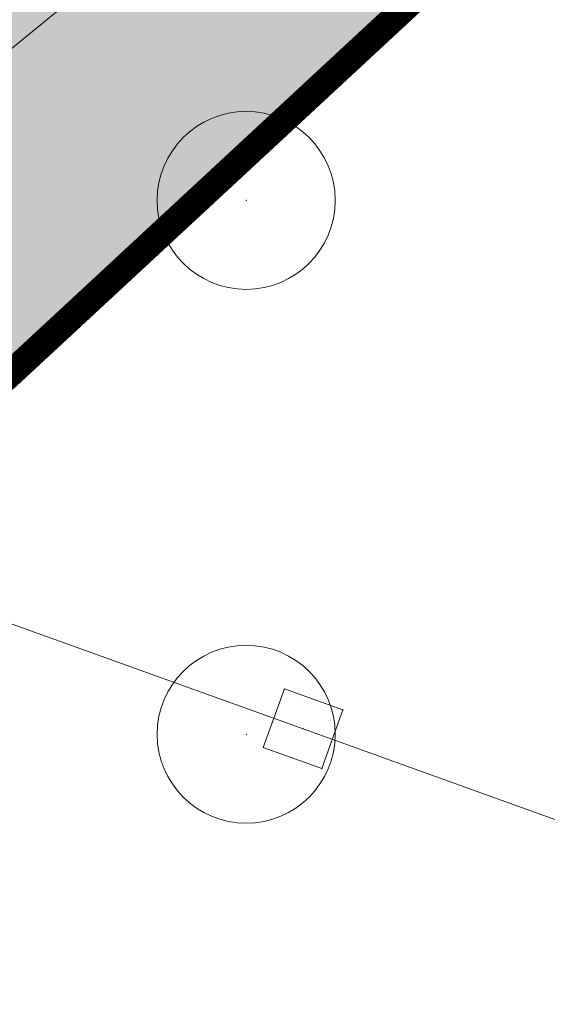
# Model space of a CAD drawing. Header units: metres. Extents: x 6599594 to 6600699, y 5687867 to 5691114.
# Tile 64 of 256: x 6599847.51 to 6599850.47, y 5688585.83 to 5688591.36. Entities that reach past the tile are written whole.
import ezdxf
from ezdxf.enums import TextEntityAlignment as Align

# ---------------------------------------------------------------- set-up
doc = ezdxf.new("R2010")
doc.units = ezdxf.units.M
doc.header["$MEASUREMENT"] = 0
for name, pattern in [('1', [0]), ('L_0_04', [1.5, 1, -0.5]), ('UPW', [0])]:
    doc.linetypes.add(name, pattern=pattern)
doc.layers.get('0').update_dxf_attribs({"color": 253, "linetype": 'CONTINUOUS', "lineweight": 13})
for name, color, linetype in [('__gaPionowe', 7, 'CONTINUOUS'), ('zzz.gaVSDodTekst', 7, 'CONTINUOUS'), ('zzz.gaVSDomyslna', 7, 'CONTINUOUS'), ('zzz.gaVSNazwa', 7, 'CONTINUOUS'), ('zzz.gaVSStan', 7, 'CONTINUOUS'), ('zzz.gaVSWielkość', 7, 'CONTINUOUS')]:
    doc.layers.add(name, color=color, linetype=linetype)
for name, color, linetype, lineweight in [('_kolor chodnik', 50, '1', 5), ('_kolor jezdnia', 4, '1', 0), ('_kolor zjazdy kostka', 7, '1', 5), ('_kolor ścieżka @ 1', 10, '1', 0), ('OT_ZagospodarowanieTerenu', 7, 'CONTINUOUS', 0), ('UWWOA_T_7', 5, 'CONTINUOUS', 9), ('UWWPM_L_0', 5, 'UPW', 9)]:
    doc.layers.add(name, color=color, linetype=linetype, lineweight=lineweight)
doc.styles.add('GA-ATR-TEXT', font='ARIALN.TTF', dxfattribs={"width": 0.8})
doc.styles.add('opis drzewa', font='ARIALN.TTF', dxfattribs={"width": 0.7, "height": 1.399999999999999})
pattern_1 = [(45, (0, 0), (-0.1414213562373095, 0.1414213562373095), []), (135, (0, 0), (-0.1414213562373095, -0.1414213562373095), [])]

# ---------------------------------------------------------------- blocks, each defined once
blk = doc.blocks.new('230')
at = {"color": 0, "linetype": 'Continuous', "lineweight": 18}
blk.add_circle((0, 0), 1, dxfattribs=at)
blk = doc.blocks.new('*U489')
at = {"layer": 'zzz.gaVSDomyslna', "color": 10, "linetype": 'Continuous', "lineweight": 0, "const_width": 30}
blk.add_lwpolyline([(356.469, 15), (-356.469, 15, -0.563712), (-391.037, 72.1261), (-33.775, 690.9229999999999, -0.563661), (32.9409, 692.301), (390.215, 73.4834, -0.5771860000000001), (356.469, 15)], format="xyb", close=True, dxfattribs=at)
at = {"layer": 'zzz.gaVSDomyslna', "color": 10, "linetype": 'Continuous', "lineweight": 0}
blk.add_point((-3.60387e-11, 725.4229999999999), dxfattribs=at)
blk = doc.blocks.new('*U490')
at = {"layer": 'zzz.gaVSDomyslna', "linetype": 'Continuous', "lineweight": 0}
h = blk.add_hatch(color=50, dxfattribs=at)
h.dxf.hatch_style = 1
h.paths.add_polyline_path([(20.2988, 684.1979999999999, 0.229204), (-0.646341, 695.436, 0.279187), (-19.9889, 684.801), (-377.874, 64.9257, 0.259425), (-377.021, 41.5855, 0.262443), (-356.469, 30), (2.84e-14, 30), (356.126, 30, 0.237857), (377.352, 42.10749999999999, 0.284586), (378.047, 64.6255)])
at = {"layer": 'zzz.gaVSDomyslna', "color": 50, "linetype": 'Continuous', "lineweight": 0}
blk.add_point((-3.60387e-11, 725.4229999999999), dxfattribs=at)
blk = doc.blocks.new('*U491')
at = {"layer": 'zzz.gaVSDomyslna', "linetype": 'Continuous', "lineweight": 0}
blk.add_hatch(color=18, dxfattribs=at).paths.add_polyline_path([(315, 135), (225, 135, -0.168192), (85.8911, 183.156), (53.8923, 207.081, 0.332503), (-53.8923, 207.081), (-85.8911, 183.156, -0.168192), (-225, 135), (-315, 135), (-315, 90), (315, 90)])
blk = doc.blocks.new('*U493')
at = {"layer": 'zzz.gaVSDomyslna', "color": 10}
blk.add_blockref('*U489', (0, 0), dxfattribs=at)
at = {"layer": 'zzz.gaVSDomyslna', "color": 50}
blk.add_blockref('*U490', (0, 0), dxfattribs=at)
at = {"layer": 'zzz.gaVSDomyslna', "color": 18}
blk.add_blockref('*U491', (0, 0), dxfattribs=at)
blk = doc.blocks.new('*U488')
at = {"layer": 'zzz.gaVSDomyslna'}
blk.add_blockref('*U493', (0, 0), dxfattribs=at)
at = {"layer": 'zzz.gaVSDodTekst', "style": 'GA-ATR-TEXT', "width": 0.8}
blk.add_attdef('Addtext', text='', height=200, dxfattribs=at).set_placement((510.465333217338, -64.28843563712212), align=Align.MIDDLE_LEFT)
at = {"layer": 'zzz.gaVSDomyslna', "style": 'opis drzewa', "flags": 1}
for tag in ['Width', 'Height', 'Position', 'Route', 'ItemNo', 'ID']:
    blk.add_attdef(tag, text='', height=1, dxfattribs=at).set_placement((0, 0), align=Align.MIDDLE_LEFT)
at = {"layer": 'zzz.gaVSNazwa', "style": 'GA-ATR-TEXT', "width": 0.8}
blk.add_attdef('Name', text='', height=210, dxfattribs=at).set_placement((510.465333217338, 280.7115643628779), align=Align.MIDDLE_LEFT)
at = {"layer": 'zzz.gaVSStan', "style": 'GA-ATR-TEXT', "width": 0.8}
blk.add_attdef('State', text='', height=210, dxfattribs=at).set_placement((510.465333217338, 637.7115643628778), align=Align.MIDDLE_LEFT)
at = {"layer": 'zzz.gaVSWielkość', "style": 'opis drzewa', "flags": 1}
blk.add_attdef('Size', text='', height=1, dxfattribs=at).set_placement((0, 0), align=Align.MIDDLE_LEFT)

msp = doc.modelspace()

# ---------------------------------------------------------------- hatches: boundary and pattern name
at = {"layer": '_kolor chodnik'}
h = msp.add_hatch(dxfattribs=at)
h.set_pattern_fill('ANSI37', color=256, scale=1.6)
h.set_pattern_definition(pattern_1)
h.paths.add_polyline_path([(6599849.938171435, 5688542.085872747), (6599852.232147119, 5688548.938742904), (6599853.573135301, 5688548.489851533), (6599853.827082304, 5688549.248475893), (6599851.793849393, 5688549.929093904), (6599849.895278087, 5688548.982823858), (6599847.823506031, 5688542.793750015)])
edge = h.paths.add_edge_path()
edge.add_line((6600018.106075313, 5689087.454911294), (6600022.42781917, 5689091.229234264))
edge.add_line((6600022.42781917, 5689091.229234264), (6600020.233254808, 5689093.742094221))
edge.add_line((6600020.233254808, 5689093.742094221), (6600017.159471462, 5689091.057656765))
edge.add_arc((6600023.275194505, 5689085.385140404), 8.34143334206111, 137.1531558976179, 148.8016577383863)
edge.add_line((6600016.140105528, 5689089.706021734), (6600018.106075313, 5689087.454911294))
h.paths.add_polyline_path([(6600038.501784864, 5689187.59229436), (6600037.906968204, 5689187.700586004), (6600037.638296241, 5689186.224843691), (6600038.240083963, 5689186.115282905)])
h.paths.add_polyline_path([(6600069.098302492, 5689360.276020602), (6600068.321239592, 5689360.413462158), (6600068.064048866, 5689358.936495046), (6600068.836639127, 5689358.799546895)])
h.paths.add_polyline_path([(6600082.393785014, 5689362.950258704), (6600082.941124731, 5689366.103121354), (6600081.481377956, 5689366.361351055), (6600080.923159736, 5689363.210828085)])
h.paths.add_polyline_path([(6600074.022236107, 5689388.065861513), (6600072.983907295, 5689388.249860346), (6600072.723374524, 5689386.772538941), (6600073.760538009, 5689386.588865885)])
h.paths.add_polyline_path([(6600105.602402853, 5689486.45426531), (6600106.738797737, 5689489.760539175), (6600105.28818975, 5689490.281952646), (6600104.132785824, 5689486.965912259)])
h.paths.add_polyline_path([(6600132.519778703, 5689678.737346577), (6600131.636986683, 5689678.922259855), (6600131.330470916, 5689677.453953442), (6600132.212256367, 5689677.269208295)])
h.paths.add_polyline_path([(6600156.649397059, 5689798.7449027), (6600156.48800471, 5689797.95886096), (6600157.450195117, 5689797.757316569), (6600157.615023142, 5689798.542205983)])
h.paths.add_polyline_path([(6600189.055358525, 5689948.643107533), (6600187.902868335, 5689948.884512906), (6600187.600024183, 5689947.417400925), (6600188.748131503, 5689947.176379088)])
edge = h.paths.add_edge_path()
edge.add_line((6600204.459383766, 5690032.969035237), (6600204.153258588, 5690031.227801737))
edge.add_arc((6600202.328347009, 5690027.299936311), 4.331100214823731, 41.853001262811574, 65.08011546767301, ccw=False)
edge.add_arc((6600032.903931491, 5690051.979071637), 174.020003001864, 352.8070218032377, 353.495463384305)
edge.add_arc((6600202.372679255, 5690027.343587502), 5.999999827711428, 55.12102442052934, 69.64815978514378)
edge = h.paths.add_edge_path()
edge.add_line((6600205.046027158, 5690040.265402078), (6600204.972740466, 5690038.483452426))
edge.add_arc((6600203.986269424, 5690044.401803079), 5.999999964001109, 279.4630688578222, 294.9140560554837)
edge.add_line((6600206.513819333, 5690038.960158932), (6600206.607027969, 5690041.030672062))
edge.add_arc((6600203.986269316, 5690044.401803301), 4.270000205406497, 284.3702444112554, 307.86193139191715, ccw=False)
edge = h.paths.add_edge_path()
edge.add_arc((6600203.547470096, 5690044.558759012), 6.446878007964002, 324.43500910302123, 356.20133685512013, ccw=False)
edge.add_arc((6600203.986269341, 5690044.401803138), 6.000000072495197, 323.2169970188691, 357.4193489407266)
h.paths.add_polyline_path([(6600208.910055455, 5690121.713696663), (6600208.146285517, 5690121.748120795), (6600207.125602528, 5690121.794124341), (6600209.971605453, 5690121.665851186)])
edge = h.paths.add_edge_path()
edge.add_line((6600238.769818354, 5690481.648294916), (6600240.338176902, 5690490.87374652))
edge.add_line((6600240.338176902, 5690490.87374652), (6600241.251295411, 5690510.829461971))
edge.add_line((6600241.251295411, 5690510.829461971), (6600239.524022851, 5690510.928942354))
edge.add_line((6600239.524022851, 5690510.928942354), (6600238.633343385, 5690491.167757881))
edge.add_line((6600238.633343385, 5690491.167757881), (6600234.579716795, 5690467.661262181))
edge.add_line((6600234.579716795, 5690467.661262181), (6600234.449796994, 5690464.966873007))
edge.add_arc((6600242.443669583, 5690464.607462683), 8.001948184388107, 177.4256737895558, 268.2543056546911)
edge.add_line((6600242.199903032, 5690456.609228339), (6600242.216657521, 5690457.359274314))
edge.add_line((6600242.216657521, 5690457.359274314), (6600242.305257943, 5690458.836738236))
edge.add_arc((6600242.444504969, 5690464.607952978), 5.772894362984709, 177.0298084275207, 268.6178439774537, ccw=False)
edge.add_line((6600236.679365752, 5690464.907083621), (6600236.951876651, 5690470.95443634))
edge.add_line((6600236.951876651, 5690470.95443634), (6600238.15078669, 5690478.210832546))
edge.add_line((6600238.15078669, 5690478.210832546), (6600238.769818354, 5690481.648294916))
h.paths.add_polyline_path([(6600238.769818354, 5690481.648294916), (6600238.15078669, 5690478.210832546), (6600239.670056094, 5690477.930590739), (6600240.266710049, 5690481.376366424)])
edge = h.paths.add_edge_path()
edge.add_line((6600223.366500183, 5690460.339976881), (6600223.278629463, 5690457.997544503))
edge.add_arc((6600220.967166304, 5690465.656339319), 7.999999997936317, 286.7940807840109, 300.2738222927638)
edge.add_line((6600225.000231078, 5690458.747331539), (6600225.240084, 5690461.623695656))
edge.add_arc((6600221.105749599, 5690465.648640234), 5.76999998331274, 293.06724424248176, 315.7681070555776, ccw=False)
edge = h.paths.add_edge_path()
edge.add_arc((6600220.025145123, 5690444.676291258), 5.770000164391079, 37.996647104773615, 59.94382588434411, ccw=False)
edge.add_line((6600224.572175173, 5690448.22839199), (6600224.817793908, 5690451.081798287))
edge.add_arc((6600220.025145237, 5690444.676291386), 7.999999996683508, 53.19588653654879, 68.15166733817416)
edge.add_line((6600223.00235276, 5690452.101669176), (6600222.91504296, 5690449.670427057))
edge = h.paths.add_edge_path()
edge.add_arc((6600221.105749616, 5690465.648640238), 7.999999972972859, 328.0222308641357, 357.0132597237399)
edge.add_line((6600229.094882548, 5690465.23180147), (6600229.218816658, 5690467.593604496))
edge.add_line((6600229.218816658, 5690467.593604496), (6600228.218919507, 5690467.645774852))
edge.add_line((6600228.218919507, 5690467.645774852), (6600227.891778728, 5690461.411918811))
h.paths.add_polyline_path([(6600200.980142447, 5690012.236744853), (6600202.317278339, 5690011.956662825), (6600202.522293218, 5690012.935421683), (6600201.182321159, 5690013.216097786)])
h.paths.add_polyline_path([(6600196.457878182, 5689983.98337835), (6600195.202332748, 5689984.246370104), (6600194.899091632, 5689982.777335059), (6600196.150355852, 5689982.515240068)])
edge = h.paths.add_edge_path()
edge.add_line((6600112.305909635, 5689517.991018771), (6600112.691041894, 5689519.807934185))
edge.add_line((6600112.691041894, 5689519.807934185), (6600113.245521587, 5689522.423769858))
edge.add_line((6600113.245521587, 5689522.423769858), (6600111.553124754, 5689522.782507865))
edge.add_line((6600111.553124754, 5689522.782507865), (6600107.405864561, 5689503.21722655))
edge.add_line((6600107.405864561, 5689503.21722655), (6600099.494506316, 5689480.361667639))
edge.add_line((6600099.494506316, 5689480.361667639), (6600099.182814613, 5689478.891218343))
edge.add_arc((6600107.008997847, 5689477.232359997), 8.000059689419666, 168.0325629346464, 257.7529108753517)
edge.add_line((6600105.311960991, 5689469.414366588), (6600105.784990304, 5689471.593619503))
edge.add_arc((6600107.008927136, 5689477.232314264), 5.769999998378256, 168.0321375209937, 257.7533362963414, ccw=False)
edge.add_line((6600101.364343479, 5689478.42879883), (6600101.647245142, 5689479.76342708))
edge.add_line((6600101.647245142, 5689479.76342708), (6600104.132785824, 5689486.965912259))
edge.add_line((6600104.132785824, 5689486.965912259), (6600105.28818975, 5689490.281952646))
edge.add_line((6600105.28818975, 5689490.281952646), (6600108.240043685, 5689498.809726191))
edge.add_line((6600108.240043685, 5689498.809726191), (6600112.305909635, 5689517.991018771))
h.paths.add_polyline_path([(6600136.009573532, 5689645.499114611), (6600138.333647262, 5689645.012304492), (6600138.661671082, 5689646.578318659), (6600134.869459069, 5689647.372651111)])
at = {"layer": '_kolor jezdnia'}
h = msp.add_hatch(dxfattribs=at)
h.set_pattern_fill('ANSI37', color=4, scale=3.5)
h.set_pattern_definition([(45, (0, 0), (-0.3093592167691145, 0.3093592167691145), []), (135, (0, 0), (-0.3093592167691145, -0.3093592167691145), [])])
edge = h.paths.add_edge_path()
edge.add_line((6599833.066047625, 5688539.933393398), (6599850.649511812, 5688527.983462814))
edge.add_arc((6599857.337592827, 5688536.653968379), 10.95025544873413, 169.5012687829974, 232.3548431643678, ccw=False)
edge.add_arc((6599858.085851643, 5688536.618142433), 11.69295282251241, 162.2507788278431, 169.9967502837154, ccw=False)
edge.add_line((6599846.949484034, 5688540.182754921), (6599847.823506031, 5688542.793750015))
edge.add_line((6599847.823506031, 5688542.793750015), (6599849.895278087, 5688548.982823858))
edge.add_line((6599849.895278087, 5688548.982823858), (6599852.434748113, 5688556.56906746))
edge.add_line((6599852.434748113, 5688556.56906746), (6599928.48625871, 5688783.760284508))
edge.add_line((6599928.48625871, 5688783.760284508), (6599931.025728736, 5688791.34652811))
edge.add_line((6599931.025728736, 5688791.34652811), (6599996.657773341, 5688987.411326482))
edge.add_line((6599996.657773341, 5688987.411326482), (6599999.197243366, 5688994.997570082))
edge.add_line((6599999.197243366, 5688994.997570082), (6600021.930100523, 5689062.908193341))
edge.add_line((6600021.930100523, 5689062.908193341), (6600017.620224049, 5689067.371531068))
edge.add_line((6600017.620224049, 5689067.371531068), (6600016.714558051, 5689064.654078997))
edge.add_line((6600016.714558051, 5689064.654078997), (6600012.423620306, 5689051.835617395))
edge.add_line((6600012.423620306, 5689051.835617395), (6600009.884150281, 5689044.249373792))
edge.add_line((6600009.884150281, 5689044.249373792), (6599977.53516164, 5688947.612159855))
edge.add_line((6599977.53516164, 5688947.612159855), (6599974.995691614, 5688940.025916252))
edge.add_line((6599974.995691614, 5688940.025916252), (6599942.096912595, 5688841.746295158))
edge.add_line((6599942.096912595, 5688841.746295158), (6599939.557442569, 5688834.160051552))
edge.add_line((6599939.557442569, 5688834.160051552), (6599882.679288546, 5688664.246042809))
edge.add_line((6599882.679288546, 5688664.246042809), (6599880.139818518, 5688656.659799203))
edge.add_line((6599880.139818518, 5688656.659799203), (6599852.46454386, 5688573.984527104))
edge.add_line((6599852.46454386, 5688573.984527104), (6599842.470137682, 5688544.127903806))
edge.add_arc((6599835.706422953, 5688546.652910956), 7.219660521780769, 248.5480913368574, 339.52856074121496, ccw=False)
h.paths.add_polyline_path([(6600044.653202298, 5689172.271628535), (6600046.276244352, 5689181.431901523), (6600047.759199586, 5689189.801539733), (6600051.0603021, 5689208.432603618), (6600052.368792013, 5689215.817578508), (6600054.808584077, 5689229.587499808), (6600056.11707399, 5689236.972474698), (6600057.346666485, 5689243.912161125), (6600058.655146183, 5689251.297078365), (6600058.831439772, 5689252.292060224), (6600060.098987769, 5689259.445963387), (6600060.139929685, 5689259.677035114), (6600061.407468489, 5689266.830886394), (6600072.329030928, 5689328.470998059), (6600073.637511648, 5689335.855921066), (6600077.337304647, 5689356.73715072), (6600078.820259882, 5689365.106788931), (6600081.142794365, 5689378.214921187), (6600082.538516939, 5689386.092227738), (6600095.187867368, 5689457.483787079), (6600091.082877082, 5689465.8405575), (6600089.043088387, 5689454.328211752), (6600087.870641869, 5689447.711051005), (6600087.560133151, 5689445.958573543), (6600086.562151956, 5689440.326076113), (6600082.433200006, 5689417.022719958), (6600080.95024477, 5689408.65308175), (6600077.202698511, 5689387.502337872), (6600075.719743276, 5689379.132699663), (6600073.469199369, 5689366.430874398), (6600071.986244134, 5689358.061236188), (6600069.98686466, 5689346.776955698), (6600068.591142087, 5689338.899649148), (6600065.559290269, 5689321.78820693), (6600064.163567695, 5689313.910900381), (6600059.719426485, 5689288.828650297), (6600058.323703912, 5689280.951343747), (6600057.563846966, 5689276.662793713), (6600056.168124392, 5689268.785487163), (6600054.804920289, 5689261.091711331), (6600053.409197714, 5689253.21440478), (6600053.264817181, 5689252.399536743), (6600051.869094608, 5689244.522230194), (6600051.183555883, 5689240.653124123), (6600049.787833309, 5689232.775817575), (6600046.593849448, 5689214.749319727), (6600045.198126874, 5689206.872013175), (6600044.41754409, 5689202.466488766), (6600042.934588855, 5689194.096850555), (6600036.429952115, 5689157.38538759), (6600034.946996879, 5689149.01574938), (6600030.579776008, 5689124.367629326), (6600027.529365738, 5689107.151445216), (6600024.895072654, 5689094.014582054), (6600030.583685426, 5689094.264316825), (6600032.945013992, 5689106.191885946), (6600043.170247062, 5689163.901990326)])
edge = h.paths.add_edge_path()
edge.add_line((6600111.106812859, 5689535.144351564), (6600111.256844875, 5689535.85214863))
edge.add_line((6600111.256844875, 5689535.85214863), (6600112.915748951, 5689543.678261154))
edge.add_line((6600112.915748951, 5689543.678261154), (6600117.304772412, 5689564.384094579))
edge.add_line((6600117.304772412, 5689564.384094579), (6600119.067357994, 5689572.699339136))
edge.add_line((6600119.067357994, 5689572.699339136), (6600120.087667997, 5689577.512794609))
edge.add_line((6600120.087667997, 5689577.512794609), (6600121.642890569, 5689584.849775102))
edge.add_line((6600121.642890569, 5689584.849775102), (6600128.436769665, 5689616.900852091))
edge.add_line((6600128.436769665, 5689616.900852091), (6600129.991992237, 5689624.237832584))
edge.add_line((6600129.991992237, 5689624.237832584), (6600132.660554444, 5689636.827148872))
edge.add_line((6600132.660554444, 5689636.827148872), (6600133.208838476, 5689639.444704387))
edge.add_line((6600133.208838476, 5689639.444704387), (6600134.848957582, 5689647.274775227))
edge.add_line((6600134.848957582, 5689647.274775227), (6600138.97649476, 5689666.979995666))
edge.add_line((6600138.97649476, 5689666.979995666), (6600140.51410642, 5689674.320687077))
edge.add_line((6600140.51410642, 5689674.320687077), (6600145.209128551, 5689696.735129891))
edge.add_line((6600145.209128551, 5689696.735129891), (6600146.746740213, 5689704.075821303))
edge.add_line((6600146.746740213, 5689704.075821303), (6600151.462308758, 5689726.588354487))
edge.add_line((6600151.462308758, 5689726.588354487), (6600152.999920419, 5689733.929045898))
edge.add_line((6600152.999920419, 5689733.929045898), (6600155.244070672, 5689744.642813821))
edge.add_line((6600155.244070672, 5689744.642813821), (6600156.781682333, 5689751.983505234))
edge.add_line((6600156.781682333, 5689751.983505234), (6600161.635515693, 5689775.156126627))
edge.add_line((6600161.635515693, 5689775.156126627), (6600163.378142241, 5689783.475576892))
edge.add_line((6600163.378142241, 5689783.475576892), (6600163.850769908, 5689785.731942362))
edge.add_line((6600163.850769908, 5689785.731942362), (6600167.028500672, 5689800.902704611))
edge.add_line((6600167.028500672, 5689800.902704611), (6600179.49088801, 5689860.399222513))
edge.add_line((6600179.49088801, 5689860.399222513), (6600181.233514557, 5689868.718672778))
edge.add_line((6600181.233514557, 5689868.718672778), (6600181.84713393, 5689871.648144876))
edge.add_line((6600181.84713393, 5689871.648144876), (6600183.384745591, 5689878.988836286))
edge.add_line((6600183.384745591, 5689878.988836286), (6600184.935818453, 5689886.393792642))
edge.add_line((6600184.935818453, 5689886.393792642), (6600186.575937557, 5689894.223863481))
edge.add_line((6600186.575937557, 5689894.223863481), (6600194.05133812, 5689929.912074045))
edge.add_line((6600194.05133812, 5689929.912074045), (6600195.691457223, 5689937.742144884))
edge.add_line((6600195.691457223, 5689937.742144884), (6600202.915799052, 5689972.231779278))
edge.add_line((6600202.915799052, 5689972.231779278), (6600204.555918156, 5689980.061850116))
edge.add_line((6600204.555918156, 5689980.061850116), (6600206.062781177, 5689987.255744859))
edge.add_line((6600206.062781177, 5689987.255744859), (6600207.702900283, 5689995.085815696))
edge.add_line((6600207.702900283, 5689995.085815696), (6600210.232559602, 5690007.162628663))
edge.add_line((6600210.232559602, 5690007.162628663), (6600211.694938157, 5690014.144150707))
edge.add_arc((6600028.177652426, 5690052.584442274), 187.5000004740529, 348.1696294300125, 357.4195276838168)
edge.add_line((6600215.487522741, 5690044.142720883), (6600208.310270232, 5690026.480446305))
edge.add_arc((6600032.903933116, 5690051.97907145), 177.2500013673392, 348.1696294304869, 351.7289130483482, ccw=False)
edge.add_line((6600206.38894146, 5690015.640182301), (6600205.966941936, 5690013.625519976))
edge.add_line((6600205.966941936, 5690013.625519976), (6600204.326822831, 5690005.795449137))
edge.add_line((6600204.326822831, 5690005.795449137), (6600197.076961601, 5689971.183982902))
edge.add_line((6600197.076961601, 5689971.183982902), (6600195.334335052, 5689962.864532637))
edge.add_line((6600195.334335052, 5689962.864532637), (6600193.44722506, 5689953.855305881))
edge.add_line((6600193.44722506, 5689953.855305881), (6600191.909227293, 5689946.512771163))
edge.add_line((6600191.909227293, 5689946.512771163), (6600185.496844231, 5689915.899498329))
edge.add_line((6600185.496844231, 5689915.899498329), (6600183.856521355, 5689908.068454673))
edge.add_line((6600183.856521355, 5689908.068454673), (6600182.066605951, 5689899.523243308))
edge.add_line((6600182.066605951, 5689899.523243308), (6600180.32407057, 5689891.204228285))
edge.add_line((6600180.32407057, 5689891.204228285), (6600174.320344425, 5689862.541919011))
edge.add_line((6600174.320344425, 5689862.541919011), (6600172.577809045, 5689854.222903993))
edge.add_line((6600172.577809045, 5689854.222903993), (6600163.663810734, 5689811.666703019))
edge.add_line((6600163.663810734, 5689811.666703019), (6600162.023782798, 5689803.837067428))
edge.add_line((6600162.023782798, 5689803.837067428), (6600160.924220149, 5689798.587659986))
edge.add_line((6600160.924220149, 5689798.587659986), (6600159.279208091, 5689790.734229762))
edge.add_line((6600159.279208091, 5689790.734229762), (6600157.107250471, 5689780.365115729))
edge.add_line((6600157.107250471, 5689780.365115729), (6600155.462238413, 5689772.511685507))
edge.add_line((6600155.462238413, 5689772.511685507), (6600153.380318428, 5689762.572418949))
edge.add_line((6600153.380318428, 5689762.572418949), (6600151.735124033, 5689754.718118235))
edge.add_line((6600151.735124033, 5689754.718118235), (6600148.586504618, 5689739.686336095))
edge.add_line((6600148.586504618, 5689739.686336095), (6600146.885007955, 5689731.563243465))
edge.add_line((6600146.885007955, 5689731.563243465), (6600141.75088822, 5689707.052510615))
edge.add_line((6600141.75088822, 5689707.052510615), (6600140.110896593, 5689699.223048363))
edge.add_line((6600140.110896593, 5689699.223048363), (6600133.483561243, 5689667.583574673))
edge.add_line((6600133.483561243, 5689667.583574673), (6600131.860394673, 5689659.834436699))
edge.add_line((6600131.860394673, 5689659.834436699), (6600131.740984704, 5689659.26436315))
edge.add_line((6600131.740984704, 5689659.26436315), (6600130.117814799, 5689651.515209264))
edge.add_line((6600130.117814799, 5689651.515209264), (6600127.27873359, 5689637.961189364))
edge.add_line((6600127.27873359, 5689637.961189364), (6600126.924568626, 5689636.290366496))
edge.add_line((6600126.924568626, 5689636.290366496), (6600125.166244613, 5689627.995226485))
edge.add_line((6600125.166244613, 5689627.995226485), (6600118.009503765, 5689594.232298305))
edge.add_line((6600118.009503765, 5689594.232298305), (6600116.25117975, 5689585.937158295))
edge.add_line((6600116.25117975, 5689585.937158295), (6600113.665314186, 5689573.737975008))
edge.add_line((6600113.665314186, 5689573.737975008), (6600111.898534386, 5689565.402943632))
edge.add_line((6600111.898534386, 5689565.402943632), (6600104.889982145, 5689532.339115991))
edge.add_line((6600104.889982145, 5689532.339115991), (6600103.22663594, 5689524.492047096))
edge.add_line((6600103.22663594, 5689524.492047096), (6600096.623876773, 5689493.342605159))
edge.add_line((6600096.623876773, 5689493.342605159), (6600094.968986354, 5689485.535427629))
edge.add_line((6600094.968986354, 5689485.535427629), (6600094.300101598, 5689482.379870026))
edge.add_line((6600094.300101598, 5689482.379870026), (6600099.182814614, 5689478.891218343))
edge.add_line((6600099.182814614, 5689478.891218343), (6600099.494506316, 5689480.361667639))
edge.add_line((6600099.494506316, 5689480.361667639), (6600111.106812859, 5689535.144351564))
edge = h.paths.add_edge_path()
edge.add_arc((6600239.213891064, 5690851.400367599), 10.00000000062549, -2.8342403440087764, 76.13703556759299, ccw=False)
edge.add_line((6600249.201658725, 5690850.905901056), (6600249.082723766, 5690848.503524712))
edge.add_line((6600249.082723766, 5690848.503524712), (6600247.016487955, 5690806.767468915))
edge.add_line((6600247.016487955, 5690806.767468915), (6600246.092398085, 5690789.152178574))
edge.add_line((6600246.092398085, 5690789.152178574), (6600233.768116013, 5690572.015170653))
edge.add_line((6600233.768116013, 5690572.015170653), (6600228.959056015, 5690465.296202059))
edge.add_line((6600228.959056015, 5690465.296202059), (6600234.588724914, 5690465.017134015))
edge.add_line((6600234.588724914, 5690465.017134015), (6600239.262540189, 5690571.767576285))
edge.add_line((6600239.262540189, 5690571.767576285), (6600252.50503885, 5690806.400146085))
edge.add_line((6600252.50503885, 5690806.400146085), (6600254.569211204, 5690848.094521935))
edge.add_arc((6600262.559425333, 5690847.6989487), 7.999999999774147, 76.13703557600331, 177.1657596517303, ccw=False)
edge.add_line((6600264.476229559, 5690855.465921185), (6600241.609896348, 5690861.109083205))
edge = h.paths.add_edge_path()
edge.add_line((6600250.031475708, 5690451.625307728), (6600250.231741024, 5690455.772579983))
edge.add_line((6600250.231741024, 5690455.772579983), (6600246.257763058, 5690456.417303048))
edge.add_line((6600246.257763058, 5690456.417303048), (6600242.171761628, 5690456.61060902))
edge.add_arc((6600242.563100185, 5690464.586983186), 7.985968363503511, 176.9123644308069, 267.1911945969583, ccw=False)
edge.add_line((6600234.588724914, 5690465.017134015), (6600228.959056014, 5690465.296202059))
edge.add_arc((6600220.965133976, 5690465.657286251), 8.002072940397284, 267.8289300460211, 357.413716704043, ccw=False)
edge.add_line((6600220.661989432, 5690457.660957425), (6600212.406915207, 5690458.119572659))
edge.add_line((6600212.406915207, 5690458.119572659), (6600208.431872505, 5690457.817501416))
edge.add_line((6600208.431872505, 5690457.817501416), (6600208.233912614, 5690454.548331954))
edge.add_line((6600208.233912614, 5690454.548331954), (6600212.129565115, 5690453.127270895))
edge.add_line((6600212.129565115, 5690453.127270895), (6600218.640548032, 5690452.76554962))
edge.add_line((6600218.640548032, 5690452.76554962), (6600216.486747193, 5690452.885205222))
edge.add_line((6600216.486747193, 5690452.885205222), (6600220.468905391, 5690452.663974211))
edge.add_arc((6600220.025145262, 5690444.676291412), 7.99999997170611, -0.3386579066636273, 86.8201700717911, ccw=False)
edge.add_line((6600228.025005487, 5690444.629006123), (6600227.803602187, 5690439.649256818))
edge.add_line((6600227.803602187, 5690439.649256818), (6600226.885525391, 5690435.936828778))
edge.add_line((6600226.885525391, 5690435.936828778), (6600225.534849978, 5690405.967249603))
edge.add_line((6600225.534849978, 5690405.967249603), (6600226.115199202, 5690402.187514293))
edge.add_line((6600226.115199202, 5690402.187514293), (6600213.445139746, 5690121.008786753))
edge.add_line((6600213.445139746, 5690121.008786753), (6600213.352800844, 5690118.960058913))
edge.add_line((6600213.352800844, 5690118.960058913), (6600209.980184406, 5690044.131649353))
edge.add_arc((6600203.98626942, 5690044.401803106), 5.999999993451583, 257.4162346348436, 357.41934921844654, ccw=False)
edge.add_line((6600202.679069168, 5690038.545931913), (6600201.589735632, 5690033.666039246))
edge.add_line((6600201.589735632, 5690033.666039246), (6600203.67987942, 5690033.199458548))
edge.add_arc((6600202.372679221, 5690027.343587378), 5.999999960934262, -8.27108729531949, 77.41623506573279, ccw=False)
edge.add_line((6600208.310270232, 5690026.480446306), (6600215.487522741, 5690044.142720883))
edge.add_line((6600215.487522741, 5690044.142720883), (6600216.199687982, 5690059.9446614))
edge.add_line((6600216.199687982, 5690059.9446614), (6600216.537356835, 5690067.437056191))
edge.add_line((6600216.537356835, 5690067.437056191), (6600223.893528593, 5690230.66011469))
edge.add_line((6600223.893528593, 5690230.66011469), (6600224.231197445, 5690238.152509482))
edge.add_line((6600224.231197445, 5690238.152509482), (6600233.507835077, 5690443.987992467))
edge.add_arc((6600241.499722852, 5690443.627812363), 7.999999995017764, 87.29208981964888, 177.4195277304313, ccw=False)
edge.add_line((6600241.877677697, 5690451.618879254), (6600246.021541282, 5690451.422886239))
edge.add_line((6600246.021541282, 5690451.422886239), (6600246.427694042, 5690451.44338883))
edge.add_line((6600246.427694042, 5690451.44338883), (6600246.79397003, 5690451.461878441))
edge.add_line((6600246.79397003, 5690451.461878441), (6600250.031475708, 5690451.625307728))
edge = h.paths.add_edge_path()
edge.add_line((6600007.33756506, 5689086.20374581), (6600006.980466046, 5689080.740822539))
edge.add_line((6600006.980466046, 5689080.740822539), (6600007.229745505, 5689080.720859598))
edge.add_line((6600007.229745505, 5689080.720859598), (6600008.093335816, 5689080.601653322))
edge.add_line((6600008.093335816, 5689080.601653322), (6600008.702681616, 5689080.53831051))
edge.add_arc((6600008.140193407, 5689070.554142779), 9.999999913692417, -18.557800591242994, 86.77547804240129, ccw=False)
edge.add_line((6600017.620224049, 5689067.371531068), (6600021.930100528, 5689062.908193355))
edge.add_arc((6599734.83819726, 5689159.011261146), 302.7499967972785, 341.4922000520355, 343.8640860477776)
edge.add_arc((6600034.895369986, 5689072.315877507), 9.581213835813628, 98.63328270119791, 164.5273290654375, ccw=False)
edge.add_line((6600033.457137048, 5689081.788529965), (6600033.832640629, 5689081.798737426))
edge.add_line((6600033.832640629, 5689081.798737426), (6600034.422462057, 5689082.05700874))
edge.add_line((6600034.422462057, 5689082.05700874), (6600036.833623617, 5689082.139040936))
edge.add_line((6600036.833623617, 5689082.139040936), (6600036.730225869, 5689087.148851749))
edge.add_line((6600036.730225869, 5689087.148851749), (6600036.579860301, 5689087.134303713))
edge.add_arc((6600036.479565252, 5689093.136286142), 6.002820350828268, 169.1687651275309, 270.9573417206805, ccw=False)
edge.add_line((6600030.583685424, 5689094.264316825), (6600024.895072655, 5689094.014582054))
edge.add_arc((6600015.200558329, 5689096.162123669), 9.929528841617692, 271.0943432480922, 347.5094668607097, ccw=False)
edge.add_arc((6600014.909438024, 5689089.646776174), 3.446070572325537, 264.4236009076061, 278.0194998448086, ccw=False)
edge.add_line((6600014.574573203, 5689086.217014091), (6600014.299554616, 5689086.232508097))
edge.add_line((6600014.299554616, 5689086.232508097), (6600010.474232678, 5689086.448019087))
edge.add_line((6600010.474232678, 5689086.448019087), (6600007.33756506, 5689086.20374581))
edge = h.paths.add_edge_path()
edge.add_line((6600105.490725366, 5689463.953528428), (6600106.927559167, 5689464.047234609))
edge.add_line((6600106.927559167, 5689464.047234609), (6600107.835, 5689468.66))
edge.add_line((6600107.835, 5689468.66), (6600105.311960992, 5689469.414366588))
edge.add_arc((6600107.008997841, 5689477.232359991), 8.000059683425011, 168.0325628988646, 257.75291091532, ccw=False)
edge.add_line((6600099.182814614, 5689478.891218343), (6600094.300101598, 5689482.379870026))
edge.add_arc((6600586.245114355, 5689378.104238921), 502.8750369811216, 168.032376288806, 169.9522165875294)
edge.add_line((6600091.082877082, 5689465.8405575), (6600095.187867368, 5689457.483787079))
edge.add_arc((6600103.065173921, 5689456.088064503), 8.000000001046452, 77.7533362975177, 169.9524553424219, ccw=False)
edge.add_line((6600104.762140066, 5689463.906012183), (6600105.490725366, 5689463.953528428))
at = {"layer": '_kolor zjazdy kostka'}
h = msp.add_hatch(dxfattribs=at)
h.set_pattern_fill('ANSI37', color=256, scale=1.6)
h.set_pattern_definition(pattern_1)
h.paths.add_polyline_path([(6600244.137440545, 5690813.934732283), (6600242.369522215, 5690814.022127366), (6600242.097568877, 5690808.528921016), (6600243.865482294, 5690808.441426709)])
h.paths.add_polyline_path([(6600247.012128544, 5690806.679412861), (6600247.442736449, 5690815.377295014), (6600247.393289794, 5690814.378518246), (6600247.113277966, 5690808.722537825)])
h.paths.add_polyline_path([(6600242.297085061, 5690788.088808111), (6600240.958726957, 5690788.155683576), (6600240.648818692, 5690782.664569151), (6600241.987258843, 5690782.599147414)])
h.paths.add_polyline_path([(6600245.558275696, 5690780.919298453), (6600246.037231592, 5690789.405686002), (6600244.985820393, 5690788.453468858), (6600244.612601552, 5690781.981345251)])
h.paths.add_polyline_path([(6600241.348405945, 5690723.711515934), (6600242.272017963, 5690722.691689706), (6600242.749709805, 5690731.155680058), (6600241.698138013, 5690730.203317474), (6600241.472690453, 5690726.27550499)])
h.paths.add_polyline_path([(6600225.772794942, 5690394.589141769), (6600224.731429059, 5690393.637598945), (6600224.461246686, 5690387.644646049), (6600225.412923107, 5690386.603142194)])
h.paths.add_polyline_path([(6600223.012390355, 5690333.280720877), (6600223.372595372, 5690341.272607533), (6600222.32835346, 5690340.318436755), (6600222.058239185, 5690334.324941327)])
h.paths.add_polyline_path([(6600215.496388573, 5690166.390602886), (6600215.856593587, 5690174.382489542), (6600214.812834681, 5690173.428760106), (6600214.542018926, 5690167.435062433)])
h.paths.add_polyline_path([(6600212.446537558, 5690121.053392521), (6600213.399499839, 5690120.010473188), (6600213.788744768, 5690128.503024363), (6600212.745135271, 5690127.54943145)])
h.paths.add_polyline_path([(6600209.977420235, 5690121.665589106), (6600210.225142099, 5690127.162117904), (6600207.346107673, 5690127.291879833), (6600207.119593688, 5690121.794395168)])
h.paths.add_polyline_path([(6600207.950178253, 5690070.725854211), (6600204.880846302, 5690070.828947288), (6600204.643784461, 5690065.333808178), (6600207.702521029, 5690065.204598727)])
h.paths.add_polyline_path([(6600200.981479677, 5690012.236464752), (6600199.969248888, 5690007.339980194), (6600201.282587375, 5690007.064882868), (6600202.31726072, 5690011.956666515)])
h.paths.add_polyline_path([(6600193.613960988, 5689970.406358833), (6600192.398010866, 5689970.660657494), (6600191.286205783, 5689965.274578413), (6600192.486379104, 5689965.023185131)])
h.paths.add_polyline_path([(6600189.061271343, 5689948.671423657), (6600189.98413328, 5689953.050774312), (6600188.818902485, 5689953.32186217), (6600187.908781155, 5689948.91282903)])
h.paths.add_polyline_path([(6600180.976201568, 5689915.317449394), (6600179.952861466, 5689910.421322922), (6600181.008474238, 5689910.200199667), (6600182.033843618, 5689915.09540201)])
h.paths.add_polyline_path([(6600176.508279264, 5689893.538690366), (6600177.476023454, 5689893.335973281), (6600178.603605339, 5689898.719146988), (6600177.636002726, 5689898.922290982)])
h.paths.add_polyline_path([(6600179.28182965, 5689859.401159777), (6600180.522246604, 5689860.211927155), (6600181.057490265, 5689860.561775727), (6600183.598022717, 5689860.029600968), (6600184.726606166, 5689865.412570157), (6600182.186324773, 5689865.943033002), (6600181.604764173, 5689866.832779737), (6600181.024456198, 5689867.720610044)])
h.paths.add_polyline_path([(6600160.200810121, 5689810.862606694), (6600159.232772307, 5689811.065842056), (6600158.207991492, 5689806.171529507), (6600159.175735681, 5689805.968812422)])
h.paths.add_polyline_path([(6600156.49391753, 5689797.987177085), (6600155.463416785, 5689793.068691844), (6600156.431160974, 5689792.865974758), (6600157.461419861, 5689797.784520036)])
edge = h.paths.add_edge_path()
edge.add_arc((6600173.111981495, 5689800.679690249), 5.999999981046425, 204.673115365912, 239.5411154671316, ccw=False)
edge.add_arc((6600173.162096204, 5689800.685330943), 6.047914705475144, 168.3203586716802, 204.5234866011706, ccw=False)
edge.add_line((6600167.239404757, 5689801.9096668), (6600163.651667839, 5689784.781499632))
edge.add_arc((6600169.524220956, 5689783.551410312), 5.999999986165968, 139.2146049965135, 168.1696294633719, ccw=False)
edge.add_arc((6600169.524220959, 5689783.551410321), 5.999999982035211, 96.80962310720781, 139.2146050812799, ccw=False)
edge.add_line((6600168.812796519, 5689789.509083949), (6600170.070461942, 5689795.507731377))
h.paths.add_polyline_path([(6600163.526364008, 5689776.866746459), (6600166.051243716, 5689776.337874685), (6600167.179826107, 5689781.720838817), (6600164.653945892, 5689782.249920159), (6600163.941148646, 5689783.340449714), (6600163.493329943, 5689784.025580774), (6600161.750703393, 5689775.706130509), (6600162.438017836, 5689776.155376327)])
h.paths.add_polyline_path([(6600152.614191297, 5689774.643430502), (6600153.639138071, 5689779.536616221), (6600152.646757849, 5689779.744928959), (6600151.646447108, 5689774.846147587)])
h.paths.add_polyline_path([(6600150.121074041, 5689767.466820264), (6600148.177624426, 5689758.16795459), (6600149.115997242, 5689757.971390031), (6600151.066362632, 5689767.268392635)])
h.paths.add_polyline_path([(6600142.970741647, 5689739.332500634), (6600141.888449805, 5689734.142420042), (6600144.036614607, 5689733.695518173), (6600145.123068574, 5689738.882330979)])
h.paths.add_polyline_path([(6600136.256357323, 5689701.052153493), (6600137.154085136, 5689700.864096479), (6600138.287960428, 5689706.274871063), (6600137.386492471, 5689706.464182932)])
h.paths.add_polyline_path([(6600130.081494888, 5689667.099389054), (6600129.212847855, 5689667.281639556), (6600128.083282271, 5689661.898895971), (6600128.953953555, 5689661.716447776)])
h.paths.add_polyline_path([(6600128.397394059, 5689659.030340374), (6600127.554144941, 5689659.207226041), (6600126.49340855, 5689653.810049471), (6600127.269860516, 5689653.647397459)])
h.paths.add_polyline_path([(6600134.990411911, 5689640.633636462), (6600137.30714639, 5689640.148363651), (6600138.339560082, 5689645.040620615), (6600136.015486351, 5689645.500958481), (6600135.435178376, 5689646.388788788), (6600134.8548704, 5689647.276619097), (6600133.214751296, 5689639.446548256), (6600134.102581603, 5689640.026856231)])
h.paths.add_polyline_path([(6600122.164164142, 5689634.294831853), (6600121.024067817, 5689628.914244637), (6600122.015114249, 5689628.705875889), (6600123.155614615, 5689634.086346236)])
h.paths.add_polyline_path([(6600114.54207576, 5689593.450769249), (6600113.493359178, 5689593.398339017), (6600112.364315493, 5689588.045694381), (6600113.29076438, 5689587.54753241)])
h.paths.add_polyline_path([(6600110.194543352, 5689572.941097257), (6600109.20781945, 5689573.148880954), (6600108.067717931, 5689567.768269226), (6600109.05014319, 5689567.535215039)])
h.paths.add_polyline_path([(6600119.083213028, 5689565.540446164), (6600119.089125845, 5689565.542290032), (6600121.462438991, 5689565.065690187), (6600122.598093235, 5689570.447168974), (6600120.229622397, 5689570.949214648), (6600119.651446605, 5689571.8119627), (6600119.073270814, 5689572.727655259), (6600117.310757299, 5689564.412754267)])
h.paths.add_polyline_path([(6600101.698666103, 5689532.937884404), (6600100.730666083, 5689533.141679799), (6600099.694214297, 5689528.250234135), (6600100.669121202, 5689528.045267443)])
h.paths.add_polyline_path([(6600094.064021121, 5689496.827028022), (6600093.080194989, 5689497.033910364), (6600092.036590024, 5689492.143967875), (6600093.038865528, 5689491.933250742)])
h.paths.add_polyline_path([(6600083.709836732, 5689453.74980843), (6600082.738586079, 5689448.336231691), (6600084.647281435, 5689448.027407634), (6600085.606840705, 5689453.416583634)])
h.paths.add_polyline_path([(6600084.434394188, 5689446.82589514), (6600083.348896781, 5689447.018140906), (6600082.567374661, 5689442.58660872), (6600083.649300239, 5689442.394910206)])
h.paths.add_polyline_path([(6600078.04194071, 5689410.721110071), (6600078.996952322, 5689416.137564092), (6600078.054833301, 5689416.304853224), (6600077.111232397, 5689410.886043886)])
h.paths.add_polyline_path([(6600072.911565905, 5689386.768652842), (6600071.960466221, 5689381.312635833), (6600072.800073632, 5689381.16322159), (6600073.766450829, 5689386.590709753)])
h.paths.add_polyline_path([(6600082.887400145, 5689379.432062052), (6600085.278102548, 5689379.03494316), (6600086.160383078, 5689383.956496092), (6600083.759726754, 5689384.355378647), (6600083.152078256, 5689385.224725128), (6600082.544429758, 5689386.094071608), (6600081.148707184, 5689378.216765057), (6600082.018053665, 5689378.824413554)])
h.paths.add_polyline_path([(6600080.731401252, 5689363.247695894), (6600080.041469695, 5689363.369939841), (6600079.433821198, 5689364.239286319), (6600078.8261727, 5689365.1086328), (6600077.343217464, 5689356.73899459), (6600078.212563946, 5689357.346643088), (6600079.081910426, 5689357.954291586), (6600081.429189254, 5689357.564866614), (6600082.388748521, 5689362.980514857)])
h.paths.add_polyline_path([(6600069.104215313, 5689360.304336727), (6600070.063917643, 5689365.720487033), (6600069.2708267, 5689365.861009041), (6600068.327152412, 5689360.441778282)])
h.paths.add_polyline_path([(6600066.550616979, 5689345.891799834), (6600065.546169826, 5689346.069805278), (6600064.677796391, 5689341.145792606), (6600065.678290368, 5689340.968483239)])
h.paths.add_polyline_path([(6600061.138656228, 5689321.077501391), (6600060.270282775, 5689316.15348863), (6600061.250715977, 5689315.979734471), (6600062.127590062, 5689320.902245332)])
h.paths.add_polyline_path([(6600055.325252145, 5689288.11325564), (6600054.456878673, 5689283.189242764), (6600055.410852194, 5689283.020177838), (6600056.283178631, 5689287.917022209)])
h.paths.add_polyline_path([(6600048.045675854, 5689182.819289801), (6600050.371939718, 5689182.407116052), (6600051.31444535, 5689187.67761207), (6600048.980409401, 5689188.064690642), (6600048.372760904, 5689188.934037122), (6600047.765112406, 5689189.803383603), (6600046.306982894, 5689181.603992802), (6600046.972918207, 5689182.069462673)])
h.paths.add_polyline_path([(6600040.943690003, 5689201.374141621), (6600039.339175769, 5689201.66987967), (6600038.429882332, 5689196.244216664), (6600039.984130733, 5689195.958493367)])
h.paths.add_polyline_path([(6600032.993704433, 5689156.473759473), (6600032.278185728, 5689156.600537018), (6600031.299242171, 5689151.188930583), (6600032.034145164, 5689151.058111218)])
h.paths.add_polyline_path([(6600026.309179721, 5689123.603833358), (6600025.417362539, 5689118.683970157), (6600026.271201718, 5689118.532684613), (6600027.143528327, 5689123.456001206)])
h.paths.add_polyline_path([(6600013.302986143, 5689054.462576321), (6600015.842456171, 5689062.048819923), (6600014.576741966, 5689061.417973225), (6600012.672139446, 5689055.728290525)])
h.paths.add_polyline_path([(6599974.547216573, 5688938.686171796), (6599977.086686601, 5688946.272415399), (6599975.820972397, 5688945.641568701), (6599973.916369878, 5688939.951886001)])
h.paths.add_polyline_path([(6599942.102825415, 5688841.748139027), (6599940.837111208, 5688841.117292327), (6599938.932508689, 5688835.427609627), (6599939.563355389, 5688834.161895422)])
h.paths.add_polyline_path([(6599882.685201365, 5688664.247886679), (6599881.419487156, 5688663.617039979), (6599879.514884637, 5688657.927357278), (6599880.145731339, 5688656.661643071)])
h.paths.add_polyline_path([(6599851.799762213, 5688549.930937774), (6599853.832995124, 5688549.250319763), (6599855.42016389, 5688553.991722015), (6599853.386930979, 5688554.672340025), (6599852.913795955, 5688555.621625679), (6599852.440660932, 5688556.570911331), (6599849.901190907, 5688548.984667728)])
h.paths.add_polyline_path([(6600233.581687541, 5690586.458647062), (6600234.520016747, 5690585.337735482), (6600234.976631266, 5690593.428266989), (6600233.922640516, 5690592.499827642)])
h.paths.add_polyline_path([(6600231.72837122, 5690526.750719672), (6600230.676277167, 5690525.793817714), (6600230.420013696, 5690519.782861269), (6600231.363586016, 5690518.655686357)])
h.paths.add_polyline_path([(6600237.577122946, 5690639.505119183), (6600236.516490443, 5690638.540451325), (6600236.176926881, 5690632.541599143), (6600237.1204992, 5690631.41442423)])
h.paths.add_polyline_path([(6600238.927801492, 5690681.139540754), (6600239.8637879, 5690680.021427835), (6600240.320411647, 5690688.112122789), (6600239.268317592, 5690687.155220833)])
h.paths.add_polyline_path([(6600218.12228406, 5690224.814875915), (6600217.079933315, 5690223.86243318), (6600216.809648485, 5690217.865326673), (6600217.762143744, 5690216.822918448)])
h.paths.add_polyline_path([(6600219.363739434, 5690274.535639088), (6600220.31588625, 5690273.493612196), (6600220.675810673, 5690281.480778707), (6600219.633750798, 5690280.528598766)])
h.paths.add_polyline_path([(6600168.759867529, 5689856.554734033), (6600169.729143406, 5689856.3516961), (6600170.857343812, 5689861.737822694), (6600169.889741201, 5689861.940966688)])
h.paths.add_polyline_path([(6600168.841833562, 5689852.115601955), (6600167.871405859, 5689852.319339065), (6600166.844894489, 5689847.425845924), (6600167.816759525, 5689847.221809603)])
at = {"layer": '_kolor ścieżka @ 1'}
h = msp.add_hatch(dxfattribs=at)
h.set_pattern_fill('ANSI37', color=10, scale=1.8)
h.set_pattern_definition([(45, (0, 0), (-0.1590990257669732, 0.1590990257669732), []), (135, (0, 0), (-0.1590990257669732, -0.1590990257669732), [])])
edge = h.paths.add_edge_path()
edge.add_line((6599877.145262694, 5688659.244027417), (6599854.614951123, 5688591.938475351))
edge.add_line((6599854.614951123, 5688591.938475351), (6599854.214414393, 5688589.387325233))
edge.add_line((6599854.214414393, 5688589.387325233), (6599839.435327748, 5688545.233719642))
edge.add_arc((6599834.523035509, 5688547.748213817), 5.518450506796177, 246.51508714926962, 332.8930934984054, ccw=False)
edge.add_line((6599832.323891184, 5688542.686883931), (6599836.925902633, 5688539.594394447))
edge.add_arc((6599835.881373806, 5688546.52869976), 7.012533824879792, 278.5661808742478, 339.9794081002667)
edge.add_line((6599842.470137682, 5688544.127903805), (6599857.359687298, 5688588.607952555))
edge.add_line((6599857.359687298, 5688588.607952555), (6599857.303782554, 5688591.591210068))
edge.add_line((6599857.303782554, 5688591.591210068), (6599879.508971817, 5688657.925513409))
edge.add_line((6599879.508971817, 5688657.925513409), (6599879.193548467, 5688658.558370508))
edge.add_line((6599879.193548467, 5688658.558370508), (6599877.145262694, 5688659.244027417))
h.paths.add_polyline_path([(6599879.193548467, 5688658.558370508), (6599879.508971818, 5688657.925513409), (6599881.413574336, 5688663.615196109), (6599880.780717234, 5688663.299772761), (6599878.732431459, 5688663.985429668), (6599877.145262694, 5688659.244027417)])
h.paths.add_polyline_path([(6599938.92659587, 5688835.425765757), (6599938.611172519, 5688836.058622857), (6599936.562886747, 5688836.744279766), (6599878.732431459, 5688663.985429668), (6599880.780717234, 5688663.299772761), (6599881.413574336, 5688663.615196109)])
h.paths.add_polyline_path([(6599974.364844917, 5688941.291630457), (6599974.049421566, 5688941.924487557), (6599972.001135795, 5688942.610144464), (6599936.562886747, 5688836.744279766), (6599938.611172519, 5688836.058622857), (6599938.92659587, 5688835.425765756)])
h.paths.add_polyline_path([(6599974.049421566, 5688941.924487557), (6599974.364844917, 5688941.291630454), (6600009.253303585, 5689045.515087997), (6600008.937880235, 5689046.147945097), (6600006.889594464, 5689046.833602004), (6599972.001135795, 5688942.610144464)])
h.paths.add_polyline_path([(6600008.937880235, 5689046.147945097), (6600009.253303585, 5689045.515087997), (6600011.157906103, 5689051.204770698), (6600010.525049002, 5689050.889347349), (6600008.476763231, 5689051.575004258), (6600006.889594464, 5689046.833602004)])
edge = h.paths.add_edge_path()
edge.add_arc((6599858.085851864, 5688536.618142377), 11.69295304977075, 162.2507788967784, 169.9967501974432)
edge.add_line((6599846.570656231, 5688538.649255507), (6599849.824991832, 5688528.706403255))
edge.add_line((6599849.824991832, 5688528.706403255), (6599853.13552, 5688528.731057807))
edge.add_line((6599853.13552, 5688528.731057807), (6599849.868997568, 5688538.728963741))
edge.add_line((6599849.868997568, 5688538.728963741), (6599850.886451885, 5688541.768438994))
edge.add_line((6599850.886451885, 5688541.768438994), (6599849.938171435, 5688542.085872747))
edge.add_line((6599849.938171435, 5688542.085872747), (6599847.823506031, 5688542.793750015))
edge.add_line((6599847.823506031, 5688542.793750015), (6599846.949484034, 5688540.182754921))
edge = h.paths.add_edge_path()
edge.add_arc((6600008.743460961, 5689068.123037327), 7.659999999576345, 341.4922000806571, 372.1491631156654)
edge.add_line((6600016.231900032, 5689069.735141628), (6600014.371922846, 5689078.374983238))
edge.add_arc((6600008.140193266, 5689070.554142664), 10.00000004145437, 51.45178747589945, 78.26461791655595)
edge.add_line((6600010.174112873, 5689080.345116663), (6600010.018184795, 5689077.57739322))
edge.add_arc((6600009.814745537, 5689075.098871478), 2.486856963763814, 14.594442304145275, 85.30763078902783, ccw=False)
edge.add_line((6600012.221360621, 5689075.725498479), (6600013.747330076, 5689068.63716722))
edge.add_line((6600013.747330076, 5689068.63716722), (6600013.596857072, 5689066.921144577))
edge.add_line((6600013.596857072, 5689066.921144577), (6600008.476763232, 5689051.575004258))
edge.add_line((6600008.476763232, 5689051.575004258), (6600010.525049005, 5689050.889347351))
edge.add_line((6600010.525049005, 5689050.889347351), (6600011.157906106, 5689051.204770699))
edge.add_line((6600011.157906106, 5689051.204770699), (6600016.007289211, 5689065.69149478))

# ---------------------------------------------------------------- linework, layer by layer
for p in [(6599848.994703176, 5688587.603970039), (6599849.323970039, 5688587.485296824), (6599849.100000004, 5688587.380000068), (6599849.1, 5688587.38), (6599848.876029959, 5688587.274703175), (6599849.205296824, 5688587.15602996)]:
    msp.add_point(p)
at = {"layer": 'OT_ZagospodarowanieTerenu', "linetype": 'L_0_04', "flags": 128}
msp.add_lwpolyline([(6599826.955000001, 5688547.581), (6599838.105000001, 5688583.514), (6599858.376000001, 5688600.173999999), (6599856.478, 5688595.014000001), (6599842.963999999, 5688557.031), (6599841.946999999, 5688552.874), (6599839.562, 5688546.82), (6599837.389000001, 5688543.914), (6599836.006, 5688543.043), (6599834.1, 5688542.950000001)], close=True, dxfattribs=at)
at = {"layer": 'OT_ZagospodarowanieTerenu'}
for p in [(6599848.780000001, 5688590.349), (6599848.780000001, 5688587.348999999)]:
    msp.add_point(p, dxfattribs=at)
at = {"layer": 'UWWOA_T_7', "linetype": 'Continuous', "flags": 128}
for points in [[(6599848.994703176, 5688587.603970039), (6599848.876029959, 5688587.274703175)], [(6599849.323970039, 5688587.485296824), (6599848.994703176, 5688587.603970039)], [(6599849.205296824, 5688587.15602996), (6599849.323970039, 5688587.485296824)], [(6599848.876029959, 5688587.274703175), (6599849.205296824, 5688587.15602996)]]:
    msp.add_lwpolyline(points, dxfattribs=at)
at = {"layer": 'UWWPM_L_0', "linetype": 'Continuous', "flags": 128}
for points in [[(6599842.93, 5688589.6), (6599849.1, 5688587.38)], [(6599849.1, 5688587.38), (6599867.109999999, 5688580.889999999)]]:
    msp.add_lwpolyline(points, dxfattribs=at)

# ---------------------------------------------------------------- block references
at = {"layer": '__gaPionowe', "xscale": 0.005, "yscale": 0.005, "rotation": 162.8475782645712}
msp.add_blockref('*U488', (6599848.292416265, 5688592.706882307), dxfattribs=at)
at = {"layer": 'OT_ZagospodarowanieTerenu', "linetype": 'Continuous', "xscale": 0.5, "yscale": 0.5, "zscale": 0.5}
for p in [(6599848.780000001, 5688590.349), (6599848.780000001, 5688587.348999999)]:
    msp.add_blockref('230', p, dxfattribs=at)

doc.saveas('drawing.dxf')
